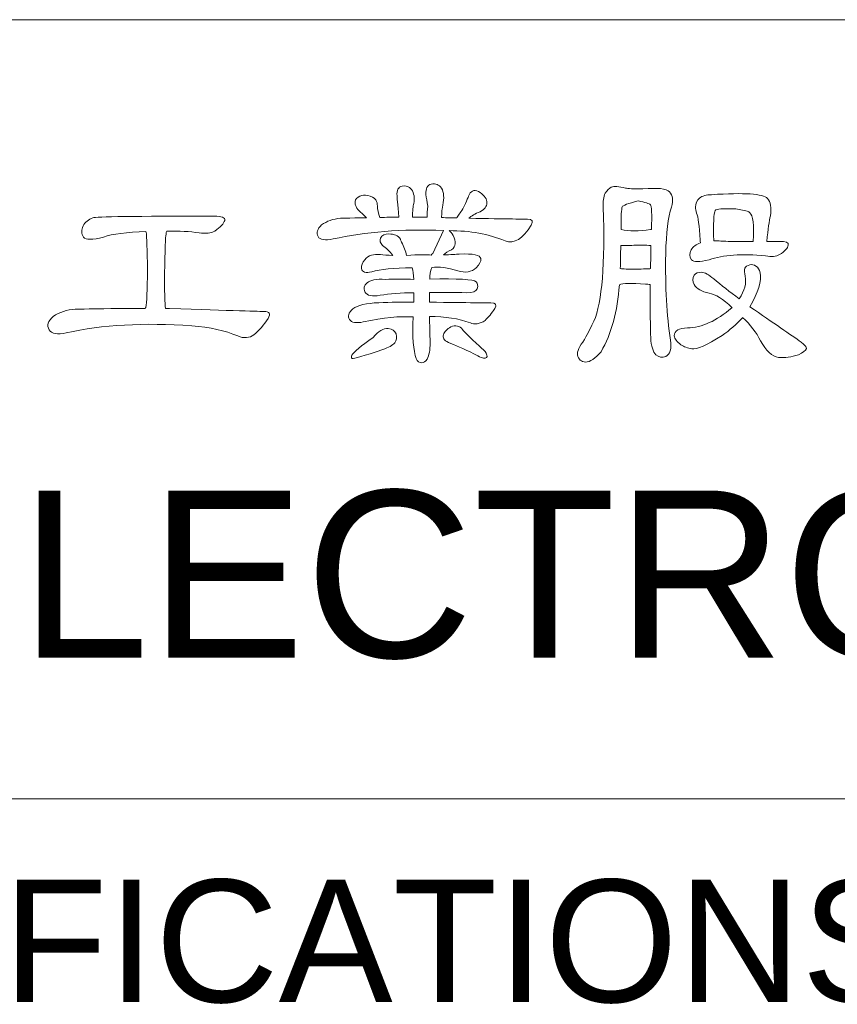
# Model space of a CAD drawing. Extents: x 844 to 1735, y -7 to 623.
# Tile 14 of 20: x 1505 to 1527, y 72 to 98. Entities that reach past the tile are written whole.
import ezdxf

# ---------------------------------------------------------------- set-up
doc = ezdxf.new("R2010")
doc.units = 0
doc.header["$LTSCALE"] = 2
doc.header["$MEASUREMENT"] = 0
doc.layers.get('0').update_dxf_attribs({"linetype": 'CONTINUOUS'})
doc.styles.add('TEXTSTYLE_1', font='ARIAL.TTF')

msp = doc.modelspace()

# ---------------------------------------------------------------- linework, layer by layer
at = {"linetype": 'Continuous', "lineweight": 5}
for p, q in [((1427.502, 98.38), (1712.502, 98.38)), ((1427.502, 77.38), (1712.502, 77.38))]:
    msp.add_line(p, q, dxfattribs=at)
for points, knots in [([(1515.232, 90.369), (1515.206, 89.831), (1515.234, 89.457), (1515.315, 89.248), (1515.315, 89.248), (1515.345, 89.17), (1515.395, 89.132), (1515.462, 89.132), (1515.462, 89.132), (1515.518, 89.132), (1515.565, 89.167), (1515.603, 89.234), (1515.603, 89.234), (1515.659, 89.342), (1515.687, 89.485), (1515.687, 89.664), (1515.687, 89.664), (1515.682, 89.933), (1515.677, 90.172), (1515.668, 90.382), (1515.668, 90.382), (1516.095, 90.382), (1516.462, 90.324), (1516.771, 90.209), (1516.771, 90.209), (1516.885, 90.158), (1517.018, 90.178), (1517.168, 90.273), (1517.168, 90.273), (1517.257, 90.362), (1517.345, 90.469), (1517.43, 90.593), (1517.43, 90.593), (1517.486, 90.7), (1517.452, 90.752), (1517.327, 90.747), (1517.327, 90.747), (1517.289, 90.747), (1516.736, 90.754), (1515.668, 90.766), (1515.668, 90.766), (1515.668, 90.86), (1515.668, 90.947), (1515.668, 91.03), (1515.668, 91.03), (1515.975, 91.034), (1516.311, 91.032), (1516.674, 91.023), (1516.674, 91.023), (1516.832, 91.023), (1516.926, 91.059), (1516.955, 91.131), (1516.955, 91.131), (1516.982, 91.209), (1516.971, 91.27), (1516.924, 91.317), (1516.924, 91.317), (1516.856, 91.382), (1516.439, 91.405), (1515.675, 91.388), (1515.675, 91.388), (1515.675, 91.503), (1515.693, 91.608), (1515.731, 91.702), (1515.731, 91.702), (1515.924, 91.727), (1516.159, 91.698), (1516.437, 91.613), (1516.437, 91.613), (1516.634, 91.548), (1516.798, 91.576), (1516.93, 91.696), (1516.93, 91.696), (1517.02, 91.785), (1517.061, 91.866), (1517.052, 91.94), (1517.052, 91.94), (1517.04, 92.041), (1516.845, 92.083), (1516.469, 92.061), (1516.469, 92.061), (1516.388, 92.057), (1516.247, 92.05), (1516.045, 92.041), (1516.045, 92.041), (1516.097, 92.093), (1516.17, 92.14), (1516.264, 92.182), (1516.264, 92.182), (1516.383, 92.272), (1516.399, 92.399), (1516.309, 92.561), (1516.309, 92.561), (1516.271, 92.625), (1516.234, 92.67), (1516.2, 92.695), (1516.2, 92.695), (1516.764, 92.695), (1517.266, 92.604), (1517.706, 92.42), (1517.706, 92.42), (1517.95, 92.33), (1518.185, 92.471), (1518.411, 92.843), (1518.411, 92.843), (1518.475, 92.95), (1518.441, 93.003), (1518.309, 93.003), (1518.309, 93.003), (1518.295, 93.003), (1517.77, 93.012), (1516.731, 93.029), (1516.731, 93.029), (1516.796, 93.093), (1516.896, 93.151), (1517.033, 93.202), (1517.033, 93.202), (1517.152, 93.266), (1517.215, 93.347), (1517.219, 93.446), (1517.219, 93.446), (1517.219, 93.54), (1517.157, 93.632), (1517.033, 93.722), (1517.033, 93.722), (1516.905, 93.803), (1516.809, 93.789), (1516.744, 93.682), (1516.744, 93.682), (1516.728, 93.632), (1516.67, 93.497), (1516.572, 93.279), (1516.572, 93.279), (1516.495, 93.177), (1516.439, 93.095), (1516.405, 93.036), (1516.405, 93.036), (1516.272, 93.04), (1516.135, 93.043), (1515.995, 93.048), (1515.995, 93.048), (1515.998, 93.09), (1516.001, 93.142), (1516.001, 93.202), (1516.001, 93.202), (1516.005, 93.24), (1516.014, 93.3), (1516.027, 93.381), (1516.027, 93.381), (1516.069, 93.574), (1516.059, 93.727), (1515.995, 93.843), (1515.995, 93.843), (1515.926, 93.937), (1515.834, 93.973), (1515.719, 93.952), (1515.719, 93.952), (1515.612, 93.926), (1515.563, 93.832), (1515.572, 93.67), (1515.572, 93.67), (1515.588, 93.58), (1515.606, 93.475), (1515.623, 93.356), (1515.623, 93.356), (1515.61, 93.24), (1515.606, 93.14), (1515.61, 93.054), (1515.61, 93.054), (1515.478, 93.059), (1515.345, 93.059), (1515.213, 93.054), (1515.213, 93.054), (1515.213, 93.234), (1515.224, 93.358), (1515.245, 93.426), (1515.245, 93.426), (1515.274, 93.572), (1515.256, 93.697), (1515.187, 93.805), (1515.187, 93.805), (1515.123, 93.886), (1515.038, 93.915), (1514.931, 93.894), (1514.931, 93.894), (1514.828, 93.868), (1514.783, 93.781), (1514.796, 93.632), (1514.796, 93.632), (1514.796, 93.606), (1514.814, 93.413), (1514.848, 93.054), (1514.848, 93.054), (1514.677, 93.059), (1514.503, 93.056), (1514.328, 93.048), (1514.328, 93.048), (1514.29, 93.164), (1514.268, 93.269), (1514.265, 93.362), (1514.265, 93.362), (1514.268, 93.413), (1514.254, 93.469), (1514.22, 93.529), (1514.22, 93.529), (1514.176, 93.585), (1514.106, 93.623), (1514.007, 93.644), (1514.007, 93.644), (1513.927, 93.657), (1513.857, 93.65), (1513.796, 93.625), (1513.796, 93.625), (1513.72, 93.587), (1513.676, 93.54), (1513.668, 93.484), (1513.668, 93.484), (1513.655, 93.39), (1513.704, 93.294), (1513.815, 93.195), (1513.815, 93.195), (1513.871, 93.14), (1513.924, 93.088), (1513.976, 93.042), (1513.976, 93.042), (1513.869, 93.046), (1513.762, 93.043), (1513.655, 93.036), (1513.655, 93.036), (1513.458, 93.031), (1513.33, 93.029), (1513.27, 93.029), (1513.27, 93.029), (1513.074, 93.012), (1512.905, 92.951), (1512.764, 92.85), (1512.764, 92.85), (1512.644, 92.743), (1512.613, 92.637), (1512.669, 92.536), (1512.669, 92.536), (1512.723, 92.446), (1512.858, 92.424), (1513.072, 92.471), (1513.072, 92.471), (1513.935, 92.664), (1514.926, 92.74), (1516.045, 92.702), (1516.045, 92.702), (1516.045, 92.702), (1515.758, 92.081), (1515.758, 92.081), (1515.758, 92.081), (1515.74, 92.068), (1515.727, 92.052), (1515.719, 92.036), (1515.719, 92.036), (1515.599, 92.048), (1515.377, 92.046), (1515.052, 92.029), (1515.052, 92.029), (1515.027, 92.144), (1514.982, 92.264), (1514.918, 92.388), (1514.918, 92.388), (1514.904, 92.413), (1514.895, 92.44), (1514.886, 92.465), (1514.886, 92.465), (1514.83, 92.559), (1514.725, 92.606), (1514.572, 92.606), (1514.572, 92.606), (1514.465, 92.606), (1514.393, 92.57), (1514.354, 92.496), (1514.354, 92.496), (1514.324, 92.433), (1514.341, 92.364), (1514.405, 92.292), (1514.405, 92.292), (1514.507, 92.227), (1514.599, 92.14), (1514.68, 92.029), (1514.68, 92.029), (1514.54, 92.034), (1514.429, 92.04), (1514.348, 92.048), (1514.348, 92.048), (1514.164, 92.074), (1514.023, 92.029), (1513.924, 91.913), (1513.924, 91.913), (1513.857, 91.832), (1513.828, 91.754), (1513.841, 91.676), (1513.841, 91.676), (1513.858, 91.574), (1513.949, 91.544), (1514.117, 91.586), (1514.117, 91.586), (1514.348, 91.655), (1514.709, 91.691), (1515.2, 91.696), (1515.2, 91.696), (1515.225, 91.619), (1515.242, 91.514), (1515.251, 91.382), (1515.251, 91.382), (1514.995, 91.386), (1514.738, 91.386), (1514.482, 91.382), (1514.482, 91.382), (1514.234, 91.395), (1514.07, 91.362), (1513.989, 91.285), (1513.989, 91.285), (1513.907, 91.218), (1513.888, 91.138), (1513.931, 91.048), (1513.931, 91.048), (1513.987, 90.942), (1514.123, 90.909), (1514.341, 90.952), (1514.341, 90.952), (1514.597, 90.994), (1514.901, 91.019), (1515.251, 91.023), (1515.251, 91.023), (1515.247, 90.942), (1515.245, 90.856), (1515.245, 90.766), (1515.245, 90.766), (1514.946, 90.77), (1514.631, 90.766), (1514.303, 90.754), (1514.303, 90.754), (1513.969, 90.741), (1513.736, 90.685), (1513.604, 90.586), (1513.604, 90.586), (1513.489, 90.485), (1513.458, 90.389), (1513.514, 90.299), (1513.514, 90.299), (1513.57, 90.217), (1513.694, 90.196), (1513.886, 90.234), (1513.886, 90.234), (1514.429, 90.35), (1514.877, 90.395), (1515.232, 90.369)], [0, 0, 0, 0, 0.011364, 0.011364, 0.011364, 0.011364, 0.022727, 0.022727, 0.022727, 0.022727, 0.034091, 0.034091, 0.034091, 0.034091, 0.045455, 0.045455, 0.045455, 0.045455, 0.056818, 0.056818, 0.056818, 0.056818, 0.068182, 0.068182, 0.068182, 0.068182, 0.079545, 0.079545, 0.079545, 0.079545, 0.090909, 0.090909, 0.090909, 0.090909, 0.102273, 0.102273, 0.102273, 0.102273, 0.113636, 0.113636, 0.113636, 0.113636, 0.125, 0.125, 0.125, 0.125, 0.136364, 0.136364, 0.136364, 0.136364, 0.147727, 0.147727, 0.147727, 0.147727, 0.159091, 0.159091, 0.159091, 0.159091, 0.170455, 0.170455, 0.170455, 0.170455, 0.181818, 0.181818, 0.181818, 0.181818, 0.193182, 0.193182, 0.193182, 0.193182, 0.204545, 0.204545, 0.204545, 0.204545, 0.215909, 0.215909, 0.215909, 0.215909, 0.227273, 0.227273, 0.227273, 0.227273, 0.238636, 0.238636, 0.238636, 0.238636, 0.25, 0.25, 0.25, 0.25, 0.261364, 0.261364, 0.261364, 0.261364, 0.272727, 0.272727, 0.272727, 0.272727, 0.284091, 0.284091, 0.284091, 0.284091, 0.295455, 0.295455, 0.295455, 0.295455, 0.306818, 0.306818, 0.306818, 0.306818, 0.318182, 0.318182, 0.318182, 0.318182, 0.329545, 0.329545, 0.329545, 0.329545, 0.340909, 0.340909, 0.340909, 0.340909, 0.352273, 0.352273, 0.352273, 0.352273, 0.363636, 0.363636, 0.363636, 0.363636, 0.375, 0.375, 0.375, 0.375, 0.386364, 0.386364, 0.386364, 0.386364, 0.397727, 0.397727, 0.397727, 0.397727, 0.409091, 0.409091, 0.409091, 0.409091, 0.420455, 0.420455, 0.420455, 0.420455, 0.431818, 0.431818, 0.431818, 0.431818, 0.443182, 0.443182, 0.443182, 0.443182, 0.454545, 0.454545, 0.454545, 0.454545, 0.465909, 0.465909, 0.465909, 0.465909, 0.477273, 0.477273, 0.477273, 0.477273, 0.488636, 0.488636, 0.488636, 0.488636, 0.5, 0.5, 0.5, 0.5, 0.511364, 0.511364, 0.511364, 0.511364, 0.522727, 0.522727, 0.522727, 0.522727, 0.534091, 0.534091, 0.534091, 0.534091, 0.545455, 0.545455, 0.545455, 0.545455, 0.556818, 0.556818, 0.556818, 0.556818, 0.568182, 0.568182, 0.568182, 0.568182, 0.579545, 0.579545, 0.579545, 0.579545, 0.590909, 0.590909, 0.590909, 0.590909, 0.602273, 0.602273, 0.602273, 0.602273, 0.613636, 0.613636, 0.613636, 0.613636, 0.625, 0.625, 0.625, 0.625, 0.636364, 0.636364, 0.636364, 0.636364, 0.647727, 0.647727, 0.647727, 0.647727, 0.659091, 0.659091, 0.659091, 0.659091, 0.670455, 0.670455, 0.670455, 0.670455, 0.681818, 0.681818, 0.681818, 0.681818, 0.693182, 0.693182, 0.693182, 0.693182, 0.704545, 0.704545, 0.704545, 0.704545, 0.715909, 0.715909, 0.715909, 0.715909, 0.727273, 0.727273, 0.727273, 0.727273, 0.738636, 0.738636, 0.738636, 0.738636, 0.75, 0.75, 0.75, 0.75, 0.761364, 0.761364, 0.761364, 0.761364, 0.772727, 0.772727, 0.772727, 0.772727, 0.784091, 0.784091, 0.784091, 0.784091, 0.795455, 0.795455, 0.795455, 0.795455, 0.806818, 0.806818, 0.806818, 0.806818, 0.818182, 0.818182, 0.818182, 0.818182, 0.829545, 0.829545, 0.829545, 0.829545, 0.840909, 0.840909, 0.840909, 0.840909, 0.852273, 0.852273, 0.852273, 0.852273, 0.863636, 0.863636, 0.863636, 0.863636, 0.875, 0.875, 0.875, 0.875, 0.886364, 0.886364, 0.886364, 0.886364, 0.897727, 0.897727, 0.897727, 0.897727, 0.909091, 0.909091, 0.909091, 0.909091, 0.920455, 0.920455, 0.920455, 0.920455, 0.931818, 0.931818, 0.931818, 0.931818, 0.943182, 0.943182, 0.943182, 0.943182, 0.954545, 0.954545, 0.954545, 0.954545, 0.965909, 0.965909, 0.965909, 0.965909, 0.977273, 0.977273, 0.977273, 0.977273, 0.988636, 0.988636, 0.988636, 0.988636, 1, 1, 1, 1]), ([(1520.785, 91.234), (1520.875, 91.277), (1521.11, 91.283), (1521.49, 91.254), (1521.49, 91.254), (1521.529, 91.254), (1521.572, 91.249), (1521.619, 91.241), (1521.619, 91.241), (1521.614, 90.544), (1521.619, 90.066), (1521.631, 89.805), (1521.631, 89.805), (1521.644, 89.582), (1521.689, 89.431), (1521.765, 89.35), (1521.765, 89.35), (1521.847, 89.281), (1521.937, 89.266), (1522.034, 89.306), (1522.034, 89.306), (1522.155, 89.36), (1522.197, 89.508), (1522.163, 89.747), (1522.163, 89.747), (1522.061, 90.405), (1522.018, 91.178), (1522.034, 92.068), (1522.034, 92.068), (1522.048, 92.632), (1522.099, 93.052), (1522.189, 93.33), (1522.189, 93.33), (1522.244, 93.514), (1522.227, 93.65), (1522.137, 93.74), (1522.137, 93.74), (1522.048, 93.83), (1521.808, 93.856), (1521.42, 93.818), (1521.42, 93.818), (1521.171, 93.818), (1521.016, 93.825), (1520.951, 93.843), (1520.951, 93.843), (1520.768, 93.886), (1520.64, 93.894), (1520.567, 93.868), (1520.567, 93.868), (1520.512, 93.839), (1520.458, 93.783), (1520.407, 93.702), (1520.407, 93.702), (1520.355, 93.608), (1520.337, 93.484), (1520.349, 93.33), (1520.349, 93.33), (1520.405, 91.801), (1520.321, 90.775), (1520.099, 90.254), (1520.099, 90.254), (1520.03, 90.113), (1519.947, 89.948), (1519.849, 89.761), (1519.849, 89.761), (1519.709, 89.577), (1519.644, 89.438), (1519.657, 89.344), (1519.657, 89.344), (1519.687, 89.223), (1519.759, 89.16), (1519.875, 89.151), (1519.875, 89.151), (1519.994, 89.156), (1520.133, 89.25), (1520.292, 89.433), (1520.292, 89.433), (1520.574, 89.92), (1520.738, 90.521), (1520.785, 91.234)], [0, 0, 0, 0, 0.05, 0.05, 0.05, 0.05, 0.1, 0.1, 0.1, 0.1, 0.15, 0.15, 0.15, 0.15, 0.2, 0.2, 0.2, 0.2, 0.25, 0.25, 0.25, 0.25, 0.3, 0.3, 0.3, 0.3, 0.35, 0.35, 0.35, 0.35, 0.4, 0.4, 0.4, 0.4, 0.45, 0.45, 0.45, 0.45, 0.5, 0.5, 0.5, 0.5, 0.55, 0.55, 0.55, 0.55, 0.6, 0.6, 0.6, 0.6, 0.65, 0.65, 0.65, 0.65, 0.7, 0.7, 0.7, 0.7, 0.75, 0.75, 0.75, 0.75, 0.8, 0.8, 0.8, 0.8, 0.85, 0.85, 0.85, 0.85, 0.9, 0.9, 0.9, 0.9, 0.95, 0.95, 0.95, 0.95, 1, 1, 1, 1]), ([(1522.971, 92.368), (1522.855, 92.326), (1522.772, 92.262), (1522.72, 92.177), (1522.72, 92.177), (1522.67, 92.083), (1522.671, 91.994), (1522.727, 91.913), (1522.727, 91.913), (1522.783, 91.846), (1522.941, 91.846), (1523.202, 91.913), (1523.202, 91.913), (1523.578, 92.041), (1524.085, 92.076), (1524.726, 92.016), (1524.726, 92.016), (1524.885, 91.987), (1525.009, 91.996), (1525.098, 92.048), (1525.098, 92.048), (1525.244, 92.142), (1525.323, 92.227), (1525.336, 92.305), (1525.336, 92.305), (1525.353, 92.373), (1525.269, 92.407), (1525.086, 92.407), (1525.086, 92.407), (1524.979, 92.407), (1524.87, 92.407), (1524.759, 92.407), (1524.759, 92.407), (1524.789, 92.732), (1524.821, 92.96), (1524.855, 93.093), (1524.855, 93.093), (1524.885, 93.316), (1524.859, 93.471), (1524.778, 93.561), (1524.778, 93.561), (1524.663, 93.689), (1524.159, 93.724), (1523.265, 93.664), (1523.265, 93.664), (1523.133, 93.659), (1523.027, 93.63), (1522.944, 93.574), (1522.944, 93.574), (1522.877, 93.509), (1522.841, 93.428), (1522.836, 93.33), (1522.836, 93.33), (1522.836, 93.287), (1522.847, 93.232), (1522.868, 93.164), (1522.868, 93.164), (1522.906, 93.07), (1522.939, 92.828), (1522.964, 92.44), (1522.964, 92.44), (1522.964, 92.422), (1522.966, 92.399), (1522.971, 92.368)], [0, 0, 0, 0, 0.0625, 0.0625, 0.0625, 0.0625, 0.125, 0.125, 0.125, 0.125, 0.1875, 0.1875, 0.1875, 0.1875, 0.25, 0.25, 0.25, 0.25, 0.3125, 0.3125, 0.3125, 0.3125, 0.375, 0.375, 0.375, 0.375, 0.4375, 0.4375, 0.4375, 0.4375, 0.5, 0.5, 0.5, 0.5, 0.5625, 0.5625, 0.5625, 0.5625, 0.625, 0.625, 0.625, 0.625, 0.6875, 0.6875, 0.6875, 0.6875, 0.75, 0.75, 0.75, 0.75, 0.8125, 0.8125, 0.8125, 0.8125, 0.875, 0.875, 0.875, 0.875, 0.9375, 0.9375, 0.9375, 0.9375, 1, 1, 1, 1]), ([(1521.624, 92.722), (1521.317, 92.682), (1521.052, 92.682), (1520.83, 92.722), (1520.83, 92.722), (1520.83, 93.081), (1520.841, 93.285), (1520.862, 93.336), (1520.862, 93.336), (1520.875, 93.375), (1521.018, 93.428), (1521.292, 93.497), (1521.292, 93.497), (1521.484, 93.458), (1521.595, 93.424), (1521.624, 93.394), (1521.624, 93.394), (1521.655, 93.364), (1521.664, 93.14), (1521.65, 92.722), (1521.65, 92.722), (1521.646, 92.725), (1521.637, 92.725), (1521.624, 92.722)], [0, 0, 0, 0, 0.166667, 0.166667, 0.166667, 0.166667, 0.333333, 0.333333, 0.333333, 0.333333, 0.5, 0.5, 0.5, 0.5, 0.666667, 0.666667, 0.666667, 0.666667, 0.833333, 0.833333, 0.833333, 0.833333, 1, 1, 1, 1]), ([(1523.715, 92.407), (1523.633, 92.407), (1523.569, 92.409), (1523.522, 92.413), (1523.522, 92.413), (1523.458, 92.418), (1523.394, 92.42), (1523.33, 92.42), (1523.33, 92.42), (1523.312, 92.886), (1523.325, 93.159), (1523.368, 93.24), (1523.368, 93.24), (1523.406, 93.279), (1523.576, 93.294), (1523.874, 93.285), (1523.874, 93.285), (1523.994, 93.272), (1524.114, 93.251), (1524.233, 93.222), (1524.233, 93.222), (1524.264, 93.208), (1524.284, 93.193), (1524.298, 93.177), (1524.298, 93.177), (1524.392, 93.108), (1524.421, 92.852), (1524.387, 92.407), (1524.387, 92.407), (1524.157, 92.407), (1523.932, 92.407), (1523.715, 92.407)], [0, 0, 0, 0, 0.125, 0.125, 0.125, 0.125, 0.25, 0.25, 0.25, 0.25, 0.375, 0.375, 0.375, 0.375, 0.5, 0.5, 0.5, 0.5, 0.625, 0.625, 0.625, 0.625, 0.75, 0.75, 0.75, 0.75, 0.875, 0.875, 0.875, 0.875, 1, 1, 1, 1]), ([(1508.012, 90.593), (1507.534, 90.597), (1507.03, 90.595), (1506.5, 90.586), (1506.5, 90.586), (1506.308, 90.582), (1506.181, 90.581), (1506.122, 90.581), (1506.122, 90.581), (1505.9, 90.563), (1505.703, 90.497), (1505.532, 90.382), (1505.532, 90.382), (1505.391, 90.263), (1505.355, 90.142), (1505.423, 90.023), (1505.423, 90.023), (1505.492, 89.916), (1505.645, 89.889), (1505.884, 89.94), (1505.884, 89.94), (1506.846, 90.158), (1507.974, 90.221), (1509.269, 90.131), (1509.269, 90.131), (1509.756, 90.093), (1510.168, 90.001), (1510.506, 89.856), (1510.506, 89.856), (1510.672, 89.788), (1510.818, 89.799), (1510.941, 89.889), (1510.941, 89.889), (1511.082, 90.008), (1511.208, 90.155), (1511.32, 90.331), (1511.32, 90.331), (1511.396, 90.459), (1511.358, 90.521), (1511.204, 90.516), (1511.204, 90.516), (1511.179, 90.516), (1510.332, 90.542), (1508.666, 90.593), (1508.666, 90.593), (1508.628, 90.597), (1508.592, 90.597), (1508.557, 90.593), (1508.557, 90.593), (1508.527, 90.94), (1508.525, 91.491), (1508.551, 92.247), (1508.551, 92.247), (1508.551, 92.44), (1508.563, 92.585), (1508.589, 92.682), (1508.589, 92.682), (1508.926, 92.687), (1509.217, 92.673), (1509.461, 92.637), (1509.461, 92.637), (1509.645, 92.608), (1509.785, 92.623), (1509.884, 92.682), (1509.884, 92.682), (1510.042, 92.79), (1510.132, 92.886), (1510.153, 92.971), (1510.153, 92.971), (1510.17, 93.048), (1510.074, 93.087), (1509.865, 93.087), (1509.865, 93.087), (1507.749, 93.087), (1506.662, 93.072), (1506.602, 93.042), (1506.602, 93.042), (1506.483, 92.998), (1506.395, 92.926), (1506.339, 92.823), (1506.339, 92.823), (1506.284, 92.717), (1506.286, 92.617), (1506.346, 92.523), (1506.346, 92.523), (1506.414, 92.442), (1506.593, 92.442), (1506.884, 92.523), (1506.884, 92.523), (1507.132, 92.604), (1507.514, 92.653), (1508.032, 92.67), (1508.032, 92.67), (1508.032, 92.67), (1508.038, 92.657), (1508.038, 92.657), (1508.038, 92.657), (1508.055, 92.525), (1508.066, 92.182), (1508.07, 91.631), (1508.07, 91.631), (1508.07, 91.093), (1508.055, 90.758), (1508.025, 90.626), (1508.025, 90.626), (1508.021, 90.621), (1508.016, 90.611), (1508.012, 90.593)], [0, 0, 0, 0, 0.037037, 0.037037, 0.037037, 0.037037, 0.074074, 0.074074, 0.074074, 0.074074, 0.111111, 0.111111, 0.111111, 0.111111, 0.148148, 0.148148, 0.148148, 0.148148, 0.185185, 0.185185, 0.185185, 0.185185, 0.222222, 0.222222, 0.222222, 0.222222, 0.259259, 0.259259, 0.259259, 0.259259, 0.296296, 0.296296, 0.296296, 0.296296, 0.333333, 0.333333, 0.333333, 0.333333, 0.37037, 0.37037, 0.37037, 0.37037, 0.407407, 0.407407, 0.407407, 0.407407, 0.444444, 0.444444, 0.444444, 0.444444, 0.481481, 0.481481, 0.481481, 0.481481, 0.518519, 0.518519, 0.518519, 0.518519, 0.555556, 0.555556, 0.555556, 0.555556, 0.592593, 0.592593, 0.592593, 0.592593, 0.62963, 0.62963, 0.62963, 0.62963, 0.666667, 0.666667, 0.666667, 0.666667, 0.703704, 0.703704, 0.703704, 0.703704, 0.740741, 0.740741, 0.740741, 0.740741, 0.777778, 0.777778, 0.777778, 0.777778, 0.814815, 0.814815, 0.814815, 0.814815, 0.851852, 0.851852, 0.851852, 0.851852, 0.888889, 0.888889, 0.888889, 0.888889, 0.925926, 0.925926, 0.925926, 0.925926, 0.962963, 0.962963, 0.962963, 0.962963, 1, 1, 1, 1]), ([(1521.221, 91.657), (1521.016, 91.657), (1520.879, 91.662), (1520.81, 91.671), (1520.81, 91.671), (1520.815, 91.862), (1520.819, 92.07), (1520.823, 92.292), (1520.823, 92.292), (1520.951, 92.292), (1521.086, 92.296), (1521.227, 92.305), (1521.227, 92.305), (1521.411, 92.309), (1521.529, 92.305), (1521.579, 92.292), (1521.579, 92.292), (1521.597, 92.292), (1521.617, 92.292), (1521.637, 92.292), (1521.637, 92.292), (1521.633, 92.074), (1521.629, 91.866), (1521.624, 91.671), (1521.624, 91.671), (1521.581, 91.666), (1521.447, 91.662), (1521.221, 91.657)], [0, 0, 0, 0, 0.142857, 0.142857, 0.142857, 0.142857, 0.285714, 0.285714, 0.285714, 0.285714, 0.428571, 0.428571, 0.428571, 0.428571, 0.571429, 0.571429, 0.571429, 0.571429, 0.714286, 0.714286, 0.714286, 0.714286, 0.857143, 0.857143, 0.857143, 0.857143, 1, 1, 1, 1]), ([(1524.105, 90.356), (1524.311, 90.16), (1524.473, 89.95), (1524.592, 89.728), (1524.592, 89.728), (1524.737, 89.454), (1524.898, 89.306), (1525.073, 89.279), (1525.073, 89.279), (1525.244, 89.262), (1525.423, 89.286), (1525.611, 89.35), (1525.611, 89.35), (1525.731, 89.405), (1525.802, 89.463), (1525.823, 89.523), (1525.823, 89.523), (1525.827, 89.562), (1525.782, 89.617), (1525.688, 89.69), (1525.688, 89.69), (1525.406, 89.886), (1524.945, 90.205), (1524.304, 90.644), (1524.304, 90.644), (1524.526, 91.034), (1524.618, 91.339), (1524.58, 91.561), (1524.58, 91.561), (1524.562, 91.642), (1524.524, 91.702), (1524.464, 91.741), (1524.464, 91.741), (1524.408, 91.779), (1524.353, 91.79), (1524.298, 91.772), (1524.298, 91.772), (1524.229, 91.756), (1524.186, 91.725), (1524.17, 91.683), (1524.17, 91.683), (1524.152, 91.628), (1524.154, 91.555), (1524.175, 91.465), (1524.175, 91.465), (1524.214, 91.281), (1524.161, 91.079), (1524.015, 90.856), (1524.015, 90.856), (1523.759, 91.048), (1523.531, 91.228), (1523.33, 91.395), (1523.33, 91.395), (1523.197, 91.51), (1523.086, 91.57), (1522.996, 91.574), (1522.996, 91.574), (1522.902, 91.579), (1522.838, 91.55), (1522.804, 91.491), (1522.804, 91.491), (1522.753, 91.409), (1522.753, 91.326), (1522.804, 91.241), (1522.804, 91.241), (1522.868, 91.126), (1523, 91.048), (1523.202, 91.01), (1523.202, 91.01), (1523.372, 90.98), (1523.58, 90.85), (1523.823, 90.619), (1523.823, 90.619), (1523.819, 90.619), (1523.816, 90.617), (1523.816, 90.613), (1523.816, 90.613), (1523.402, 90.263), (1523.005, 90.082), (1522.625, 90.075), (1522.625, 90.075), (1522.39, 90.07), (1522.27, 89.999), (1522.265, 89.862), (1522.265, 89.862), (1522.27, 89.781), (1522.33, 89.7), (1522.445, 89.619), (1522.445, 89.619), (1522.527, 89.564), (1522.625, 89.528), (1522.74, 89.51), (1522.74, 89.51), (1522.868, 89.485), (1523.139, 89.604), (1523.554, 89.869), (1523.554, 89.869), (1523.759, 90.01), (1523.941, 90.171), (1524.099, 90.35), (1524.099, 90.35), (1524.099, 90.353), (1524.101, 90.356), (1524.105, 90.356)], [0, 0, 0, 0, 0.038462, 0.038462, 0.038462, 0.038462, 0.076923, 0.076923, 0.076923, 0.076923, 0.115385, 0.115385, 0.115385, 0.115385, 0.153846, 0.153846, 0.153846, 0.153846, 0.192308, 0.192308, 0.192308, 0.192308, 0.230769, 0.230769, 0.230769, 0.230769, 0.269231, 0.269231, 0.269231, 0.269231, 0.307692, 0.307692, 0.307692, 0.307692, 0.346154, 0.346154, 0.346154, 0.346154, 0.384615, 0.384615, 0.384615, 0.384615, 0.423077, 0.423077, 0.423077, 0.423077, 0.461538, 0.461538, 0.461538, 0.461538, 0.5, 0.5, 0.5, 0.5, 0.538462, 0.538462, 0.538462, 0.538462, 0.576923, 0.576923, 0.576923, 0.576923, 0.615385, 0.615385, 0.615385, 0.615385, 0.653846, 0.653846, 0.653846, 0.653846, 0.692308, 0.692308, 0.692308, 0.692308, 0.730769, 0.730769, 0.730769, 0.730769, 0.769231, 0.769231, 0.769231, 0.769231, 0.807692, 0.807692, 0.807692, 0.807692, 0.846154, 0.846154, 0.846154, 0.846154, 0.884615, 0.884615, 0.884615, 0.884615, 0.923077, 0.923077, 0.923077, 0.923077, 0.961538, 0.961538, 0.961538, 0.961538, 1, 1, 1, 1]), ([(1514.149, 89.818), (1513.824, 89.587), (1513.633, 89.427), (1513.579, 89.337), (1513.579, 89.337), (1513.561, 89.299), (1513.563, 89.271), (1513.584, 89.254), (1513.584, 89.254), (1513.624, 89.241), (1513.899, 89.32), (1514.411, 89.49), (1514.411, 89.49), (1514.57, 89.546), (1514.677, 89.606), (1514.732, 89.67), (1514.732, 89.67), (1514.787, 89.739), (1514.801, 89.82), (1514.77, 89.914), (1514.77, 89.914), (1514.74, 89.995), (1514.67, 90.042), (1514.559, 90.055), (1514.559, 90.055), (1514.431, 90.068), (1514.294, 89.989), (1514.149, 89.818)], [0, 0, 0, 0, 0.142857, 0.142857, 0.142857, 0.142857, 0.285714, 0.285714, 0.285714, 0.285714, 0.428571, 0.428571, 0.428571, 0.428571, 0.571429, 0.571429, 0.571429, 0.571429, 0.714286, 0.714286, 0.714286, 0.714286, 0.857143, 0.857143, 0.857143, 0.857143, 1, 1, 1, 1]), ([(1516.181, 89.683), (1516.352, 89.615), (1516.58, 89.512), (1516.866, 89.376), (1516.866, 89.376), (1517.024, 89.286), (1517.127, 89.248), (1517.174, 89.26), (1517.174, 89.26), (1517.229, 89.277), (1517.238, 89.32), (1517.199, 89.389), (1517.199, 89.389), (1517.161, 89.452), (1517.099, 89.517), (1517.013, 89.58), (1517.013, 89.58), (1516.753, 89.828), (1516.601, 89.978), (1516.558, 90.03), (1516.558, 90.03), (1516.482, 90.131), (1516.377, 90.155), (1516.244, 90.1), (1516.244, 90.1), (1516.142, 90.048), (1516.076, 89.978), (1516.045, 89.889), (1516.045, 89.889), (1516.016, 89.807), (1516.061, 89.739), (1516.181, 89.683)], [0, 0, 0, 0, 0.125, 0.125, 0.125, 0.125, 0.25, 0.25, 0.25, 0.25, 0.375, 0.375, 0.375, 0.375, 0.5, 0.5, 0.5, 0.5, 0.625, 0.625, 0.625, 0.625, 0.75, 0.75, 0.75, 0.75, 0.875, 0.875, 0.875, 0.875, 1, 1, 1, 1])]:
    msp.add_open_spline(points, degree=3, knots=knots, dxfattribs=at)

# ---------------------------------------------------------------- texts
at = {"linetype": 'Continuous', "lineweight": 5, "style": 'TEXTSTYLE_1'}
for s, height, p in [('DELTA ELECTRONICS, INC. ', 4.5, (1478.424, 81.191)), ('THESE DRAWINGS AND SPECIFICATIONS ARE THE', 3.3, (1436.052, 71.905))]:
    msp.add_text(s, height=height, dxfattribs=at).set_placement(p)

doc.saveas('drawing.dxf')
